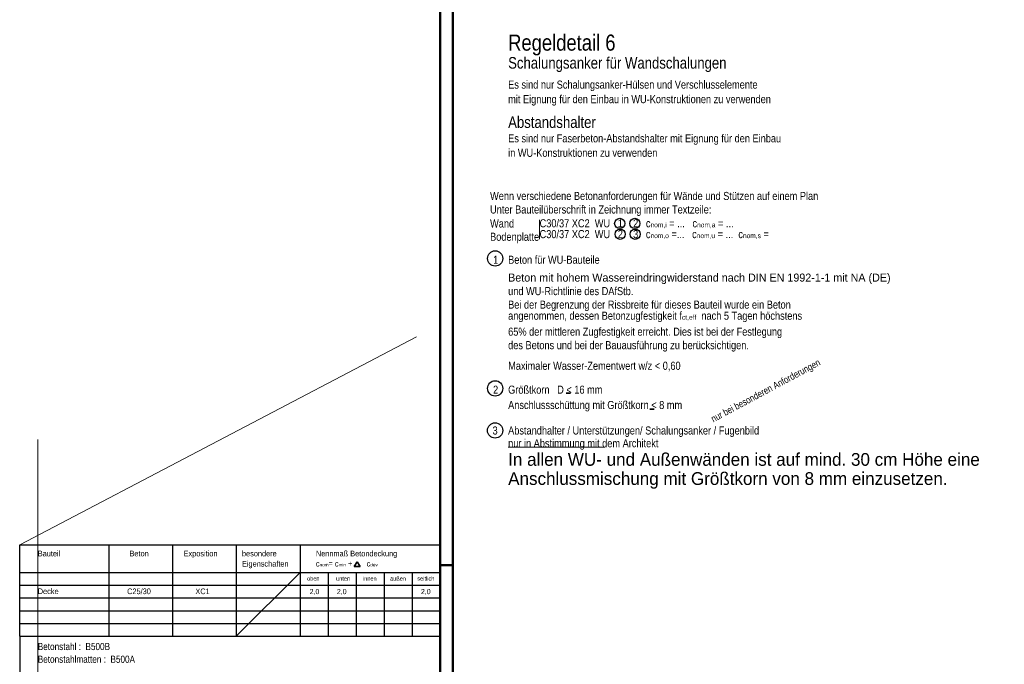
# Model space of a CAD drawing. Header units: millimetres. Extents: x -48 to 49.2, y -6.2 to 26.4.
# Tile 51 of 53: x 39.5 to 49.2, y 6.5 to 12.8. Entities that reach past the tile are written whole.
import ezdxf

# ---------------------------------------------------------------- set-up
doc = ezdxf.new("R2010")
doc.units = ezdxf.units.MM
doc.styles.add('Arial Narrow', font='ARIALN.TTF')

msp = doc.modelspace()

# ---------------------------------------------------------------- linework, layer by layer
at = {"color": 4, "linetype": 'Continuous', "lineweight": 50}
for p, q in [((43.75, 0), (43.75, 21.025)), ((43.625, 0.125), (43.625, 20.9))]:
    msp.add_line(p, q, dxfattribs=at)
at = {"color": 9, "linetype": 'Continuous', "lineweight": 0}
for p, q in [((44.600397, 10.811071), (44.600397, 10.62243)), ((39.5, 7.62394), (43.392784, 9.663061)), ((39.677374, 3.675), (39.677374, 8.657972)), ((44.291742, 8.581904), (45.244041, 8.581904)), ((41.625, 6.729534), (42.25, 7.354534))]:
    msp.add_line(p, q, dxfattribs=at)
at = {"color": 3, "linetype": 'Continuous', "lineweight": 25}
for p, q in [((43.625, 7.62394), (43.625, 9.724149)), ((39.5, 6.729534), (39.5, 7.62394)), ((39.5, 7.62394), (43.625, 7.62394)), ((40.375, 7.62394), (40.375, 6.729534)), ((41, 7.62394), (41, 6.729534)), ((41.625, 7.62394), (41.625, 6.729534)), ((42.25, 7.62394), (42.25, 6.729534)), ((43.625, 7.62394), (43.625, 6.729534)), ((39.5, 7.354534), (43.625, 7.354534)), ((42.525, 7.354534), (42.525, 6.729534)), ((42.8, 7.354534), (42.8, 6.729534)), ((43.075, 7.354534), (43.075, 6.729534)), ((43.35, 7.354534), (43.35, 6.729534)), ((43.625, 7.354534), (43.625, 6.729534)), ((39.5, 7.229534), (43.625, 7.229534)), ((39.5, 7.104534), (43.625, 7.104534)), ((39.5, 6.979534), (43.625, 6.979534)), ((39.5, 6.854534), (43.625, 6.854534)), ((39.5, 6.729534), (39.5, 4.2325)), ((39.5, 6.729534), (43.625, 6.729534)), ((43.625, 4.2325), (43.625, 6.729534))]:
    msp.add_line(p, q, dxfattribs=at)
at = {"color": 2, "linetype": 'Continuous', "lineweight": 35}
for p, q in [((44.860631, 9.111282), (44.90384, 9.111282)), ((45.68161, 8.955579), (45.72333, 8.955579)), ((42.782674, 7.412624), (42.811835, 7.460037)), ((42.811835, 7.460037), (42.840995, 7.412624)), ((42.840995, 7.412624), (42.782674, 7.412624))]:
    msp.add_line(p, q, dxfattribs=at)
at = {"color": 4, "linetype": 'Continuous', "lineweight": 50, "ltscale": 0.4}
msp.add_line((43.75, 7.425), (43.625, 7.425), dxfattribs=at)
at = {"color": 3, "linetype": 'Continuous', "lineweight": 25}
for centre, radius in [((45.386423, 10.775946), 0.05), ((45.534756, 10.775946), 0.05), ((45.390516, 10.669638), 0.05), ((45.538531, 10.669638), 0.05), ((44.164597, 10.43232), 0.075), ((44.164597, 9.159224), 0.075), ((44.163741, 8.746279), 0.075)]:
    msp.add_circle(centre, radius, dxfattribs=at)

# ---------------------------------------------------------------- texts
at = {"color": 1, "lineweight": 70, "style": 'Arial Narrow'}
msp.add_text('Regeldetail 6', height=0.1575, dxfattribs=at).set_placement((44.29197, 12.469531))
at = {"color": 4, "lineweight": 50, "style": 'Arial Narrow'}
for s, p in [('Schalungsanker für Wandschalungen', (44.29197, 12.293551)), ('Abstandshalter', (44.29197, 11.712251))]:
    msp.add_text(s, height=0.1125, dxfattribs=at).set_placement(p)
at = {"color": 2, "lineweight": 35, "style": 'Arial Narrow'}
for s, height, p in [('Es sind nur Schalungsanker-Hülsen und Verschlusselemente', 0.07875, (44.29197, 12.097431)), ('mit Eignung für den Einbau in WU-Konstruktionen zu verwenden', 0.07875, (44.29197, 11.954626)), ('Es sind nur Faserbeton-Abstandshalter mit Eignung für den Einbau', 0.07875, (44.29197, 11.570501)), ('in WU-Konstruktionen zu verwenden', 0.07875, (44.29197, 11.428751)), ('Wenn verschiedene Betonanforderungen für Wände und Stützen auf einem Plan', 0.07875, (44.114597, 11.005812)), ('Unter Bauteilüberschrift in Zeichnung immer Textzeile:', 0.07875, (44.114597, 10.873183)), ('Wand', 0.07875, (44.114597, 10.73581)), ('Bodenplatte', 0.07875, (44.114597, 10.605691)), ('1', 0.07875, (44.144648, 10.380691)), ('Beton für WU-Bauteile', 0.07875, (44.291742, 10.380691)), ('und WU-Richtlinie des DAfStb.', 0.07875, (44.29197, 10.073191)), ('Bei der Begrenzung der Rissbreite für dieses Bauteil wurde ein Beton', 0.07875, (44.291742, 9.940691)), ('65% der mittleren Zugfestigkeit erreicht. Dies ist bei der Festlegung', 0.07875, (44.291742, 9.675689)), ('des Betons und bei der Bauausführung zu berücksichtigen.', 0.07875, (44.291742, 9.543191)), ('Maximaler Wasser-Zementwert w/z < 0,60', 0.07875, (44.29197, 9.341366)), ('2', 0.07875, (44.143859, 9.106904)), ('Größtkorn   D < 16 mm', 0.07875, (44.291742, 9.106904)), ('Anschlussschüttung mit Größtkorn < 8 mm', 0.07875, (44.291742, 8.956904)), ('Abstandhalter / Unterstützungen/ Schalungsanker / Fugenbild', 0.07875, (44.291743, 8.706904)), ('3', 0.07875, (44.138866, 8.706904)), ('nur in Abstimmung mit dem Architekt', 0.07875, (44.291742, 8.581904)), ('Bauteil', 0.055, (39.677374, 7.512624)), ('Beton', 0.055, (40.577068, 7.512624)), ('Exposition', 0.055, (41.107904, 7.512624)), ('besondere', 0.055, (41.680642, 7.512624)), ('Nennmaß Betondeckung', 0.055, (42.405953, 7.512624)), ('Eigenschaften', 0.055, (41.680642, 7.412624)), ('Decke', 0.055, (39.677374, 7.142729)), ('C25/30', 0.055, (40.554001, 7.142297)), ('XC1', 0.055, (41.224016, 7.142297)), ('2,0', 0.05, (42.344828, 7.142296)), ('2,0', 0.05, (42.611565, 7.142296)), ('2,0', 0.05, (43.436565, 7.142296)), ('Betonstahl :  B500B', 0.07, (39.677374, 6.593776)), ('Betonstahlmatten :  B500A', 0.07, (39.677374, 6.468776))]:
    msp.add_text(s, height=height, dxfattribs=at).set_placement(p)
at = {"color": 2, "lineweight": 35}
msp.add_text('Beton mit hohem Wassereindringwiderstand nach DIN EN 1992-1-1 mit NA (DE)', height=0.07875, dxfattribs=at).set_placement((44.29197, 10.205691))
at = {"color": 9, "lineweight": 0, "style": 'Arial Narrow'}
msp.add_text('nur bei besonderen Anforderungen', height=0.0675, rotation=28.2209, dxfattribs=at).set_placement((46.30507, 8.824443))
at = {"color": 3, "lineweight": 25, "style": 'Arial Narrow'}
for s, p in [('oben', (42.319466, 7.274621)), ('unten', (42.604112, 7.274621)), ('innen', (42.867562, 7.274621)), ('außen', (43.134039, 7.274621)), ('seitlich', (43.400516, 7.274621))]:
    msp.add_text(s, height=0.04, dxfattribs=at).set_placement(p)
at = {"color": 2, "lineweight": 35, "attachment_point": 7, "line_spacing_factor": 0.9, "style": 'Arial Narrow'}
for s, insert, char_height in [('C30/37 XC2  WU   1    2   c{\\A1;\\H.6x;\\S^ nom,i;} = ...   c{\\A1;\\H.6x;\\S^ nom,a;} = ...', (44.600397, 10.736759), 0.07875), ('C30/37 XC2  WU   2    3   c{\\A1;\\H.6x;\\S^ nom,o;} =...   c{\\A1;\\H.6x;\\S^ nom,u;} = ...  c{\\A1;\\H.6x;\\S^ nom,s;} =', (44.600397, 10.630691), 0.07875), ('angenommen, dessen Betonzugfestigkeit f{\\A1;\\H.6x;\\S^ ct,eff;}  nach 5 Tagen höchstens', (44.291742, 9.808191), 0.07875), ('c{\\A1;\\H.6x;\\S^ nom;}= c{\\A1;\\H.6x;\\S^ min;} +       c{\\A1;\\H.6x;\\S^ dev;}', (42.405953, 7.412624), 0.055)]:
    msp.add_mtext(s, dxfattribs=dict(at, insert=insert, char_height=char_height))
at = {"color": 4, "lineweight": 50, "insert": (44.29197, 8.174984), "char_height": 0.125, "attachment_point": 7, "line_spacing_factor": 0.9}
msp.add_mtext('In allen WU- und Außenwänden ist auf mind. 30 cm Höhe eine{\\P}Anschlussmischung mit Größtkorn von 8 mm einzusetzen.', dxfattribs=at)

doc.saveas('drawing.dxf')
